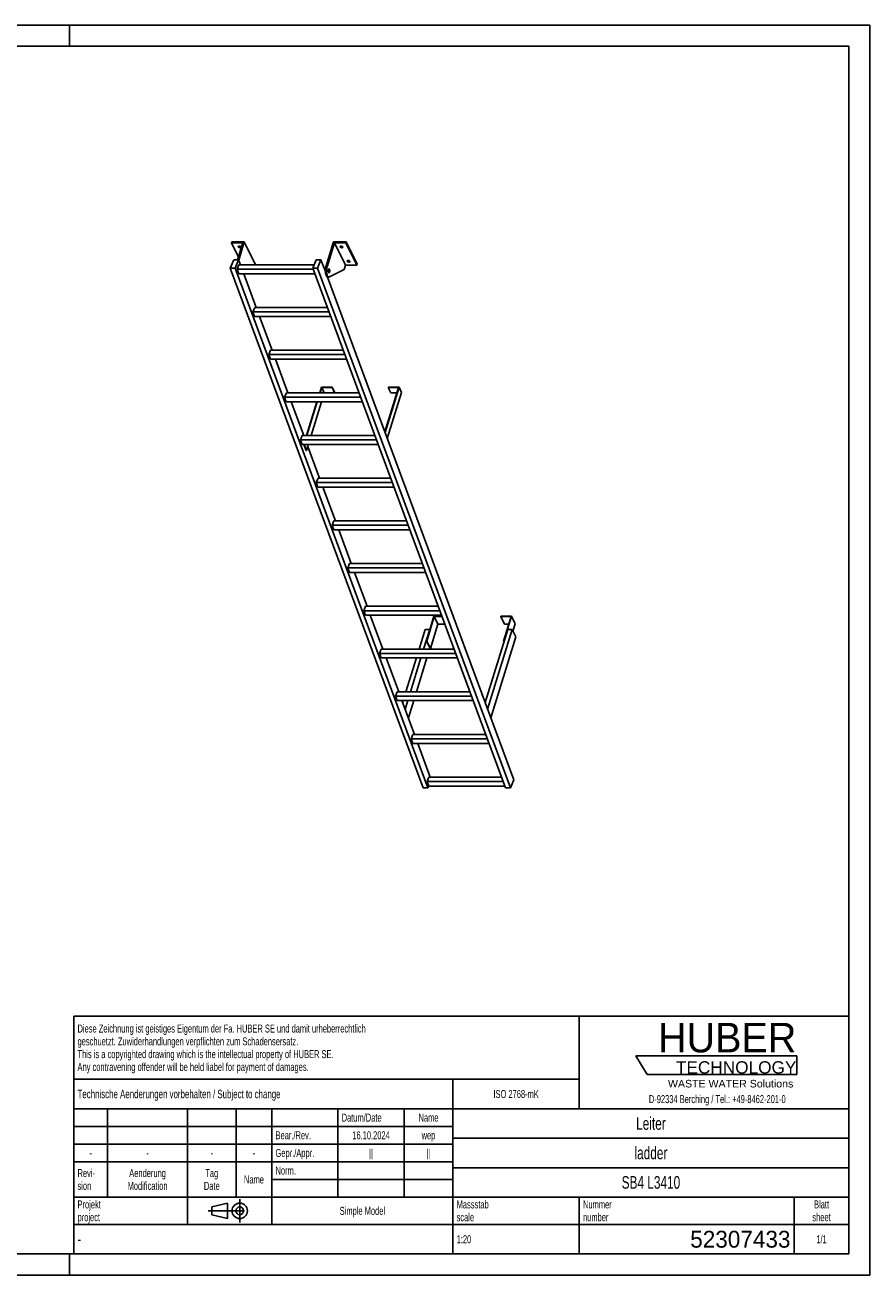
# Model space of a CAD drawing. Header units: millimetres. Extents: x 0 to 8400, y 0 to 5940.
# Tile 2 of 2: x 4388 to 8400, y 0 to 5940. Entities that reach past the tile are written whole.
import ezdxf

# ---------------------------------------------------------------- set-up
doc = ezdxf.new("R2010")
doc.units = ezdxf.units.MM
doc.header["$LTSCALE"] = 462
doc.linetypes.add('CENTER', pattern=[0.6, 0.375, -0.075, 0.075, -0.075])
doc.layers.get('0').update_dxf_attribs({"linetype": 'CONTINUOUS'})
for name, color, linetype in [('005_AXIS', 7, 'CONTINUOUS'), ('HUBER_Logo_BL1', 7, 'CONTINUOUS'), ('HUBER_Logo_BL2', 7, 'CONTINUOUS')]:
    doc.layers.add(name, color=color, linetype=linetype)
doc.styles.get("Standard").update_dxf_attribs({"font": 'txt', "width": 0.7})
doc.styles.add('TEXTSTYLE_2', font='txt')
doc.styles.add('TEXTSTYLE_3', font='arial.ttf')
doc.styles.add('TEXTSTYLE_5', font='txt', dxfattribs={"width": 0.8})
doc.styles.add('TEXTSTYLE_6', font='txt')

# ---------------------------------------------------------------- blocks, each defined once
blk = doc.blocks.new('HUBER_LOGO_BL1', base_point=(7675, 1007.5))
at = {"layer": 'HUBER_Logo_BL1', "color": 2, "linetype": 'Continuous', "attachment_point": 3, "line_spacing_factor": 0.78}
for s, insert, char_height, width, style in [('HUBER\\P\\fArial;\\H58.5;TECHNOLOGY ', (8050.7, 1198.2), 140.4, 775.343, 'TEXTSTYLE_2'), ('WASTE WATER Solutions', (8036, 927.2), 36, 594.067, 'TEXTSTYLE_3')]:
    blk.add_mtext(s, dxfattribs=dict(at, insert=insert, char_height=char_height, width=width, style=style))
at = {"layer": 'HUBER_Logo_BL1', "color": 2, "linetype": 'Continuous', "insert": (7675, 854.8), "char_height": 38, "width": 1621.786, "attachment_point": 2, "line_spacing_factor": 0.96}
blk.add_mtext('D-92334 Berching / Tel.: +49-8462-201-0', dxfattribs=at)
blk = doc.blocks.new('PROJEKTIONSMETHODE_1_BL3', base_point=(5360, 305))
at = {"color": 2, "linetype": 'CENTER'}
for p, q in [((5407.7, 360), (5407.7, 250)), ((5257.3, 305), (5462.7, 305))]:
    blk.add_line(p, q, dxfattribs=at)
at = {"color": 2, "linetype": 'Continuous'}
for p, q in [((5275.7, 323.3), (5349, 341.7)), ((5275.7, 286.7), (5275.7, 323.3)), ((5349, 268.3), (5349, 341.7)), ((5275.7, 286.7), (5349, 268.3))]:
    blk.add_line(p, q, dxfattribs=at)
for radius in [36.7, 18.3]:
    blk.add_circle((5407.7, 305), radius, dxfattribs=at)
blk = doc.blocks.new('*T13')
at = {"color": 3, "linetype": 'Continuous'}
for p, q in [((0, 0), (3680, 0)), ((0, 0), (0, -1130)), ((2400, 0), (2400, -440)), ((3680, 0), (3680, -1130)), ((0, -300), (2400, -300)), ((1800, -300), (1800, -1130)), ((0, -440), (3680, -440)), ((160, -440), (160, -860)), ((540, -440), (540, -990)), ((770, -440), (770, -860)), ((940, -440), (940, -990)), ((1254, -440), (1254, -860)), ((1568, -440), (1568, -860)), ((0, -524), (1800, -524)), ((1800, -580), (3680, -580)), ((0, -608), (1800, -608)), ((0, -692), (1800, -692)), ((1800, -720), (3680, -720)), ((940, -776), (1800, -776)), ((0, -860), (3680, -860)), ((2400, -860), (2400, -1130)), ((3420, -860), (3420, -1130)), ((0, -990), (3680, -990)), ((0, -1130), (3680, -1130))]:
    blk.add_line(p, q, dxfattribs=at)
at = {"color": 2, "linetype": 'Continuous', "line_spacing_factor": 0.96}
for s, insert, char_height, width, attachment_point in [('Diese Zeichnung ist geistiges Eigentum der Fa. HUBER SE und damit urheberrechtlich \\Pgeschuetzt. Zuwiderhandlungen verpflichten zum Schadensersatz.\\PThis is a copyrighted drawing which is the intellectual property of HUBER SE.\\PAny contravening offender will be held liabel for payment of damages.', (17.5, -39.8), 38, 4429.714, 1), ('Technische Aenderungen vorbehalten / Subject to change', (17.5, -350), 40, 3049.524, 1), ('ISO 2768-mK', (2100, -351), 38, 665.905, 2), ('Datum/Date', (1271.5, -463), 38, 584.476, 1), ('Name', (1684, -463), 38, 253.333, 2), ('Leiter', (2740, -480), 60, 480, 2), ('Bear./Rev.', (957.5, -547), 38, 544.667, 1), ('16.10.2024', (1411, -547), 38, 546.476, 2), ('wep', (1684, -547), 38, 199.048, 2), ('-', (80, -631), 38, 68.762, 2), ('-', (350, -631), 38, 68.762, 2), ('-', (655, -631), 38, 68.762, 2), ('-', (855, -631), 38, 68.762, 2), ('Gepr./Appr.', (957.5, -631), 38, 598.952, 1), ('||', (1411, -631), 38, 101.333, 2), ('||', (1684, -631), 38, 101.333, 2), ('ladder', (2740, -620), 60, 502.857, 2), ('Revi-\\Psion', (17.5, -726.6), 38, 276.857, 1), ('Aenderung\\PModification', (350, -726.6), 38, 606.19, 2), ('Tag\\PDate', (655, -726.6), 38, 235.238, 2), ('Name', (855, -757), 38, 253.333, 2), ('Norm. ', (957.5, -715), 38, 351.048, 1), ('SB4 L3410', (2740, -760), 60, 820, 2), ('Projekt\\Pproject', (17.5, -875.6), 38, 367.333, 1), ('Massstab\\Pscale', (1817.5, -875.6), 38, 448.762, 1), ('Nummer\\Pnumber', (2417.5, -875.6), 38, 372.762, 1), ('Blatt\\Psheet', (3550, -875.6), 38, 275.048, 2), ('Simple Model', (1370, -906), 38, 656.857, 2), ('1:20', (1817.5, -1041), 38, 204.476, 1), ('1/1', (3550, -1041), 38, 159.238, 2)]:
    blk.add_mtext(s, dxfattribs=dict(at, insert=insert, char_height=char_height, width=width, attachment_point=attachment_point))
for s, insert, char_height, width, attachment_point, style in [('-', (17.5, -1035), 50, 36.667, 1, 'TEXTSTYLE_5'), ('52307433', (3402.5, -1020), 80, 1186.667, 3, 'TEXTSTYLE_6')]:
    blk.add_mtext(s, dxfattribs=dict(at, insert=insert, char_height=char_height, width=width, attachment_point=attachment_point, style=style))
blk = doc.blocks.new('HUBER_LOGO_BL2', base_point=(7670.4, 997))
at = {"layer": 'HUBER_Logo_BL2', "color": 5, "linetype": 'Continuous'}
for p, q in [((8052.9, 1042), (7287.9, 1042)), ((7287.9, 1042), (7341.9, 952)), ((8052.9, 1042), (8052.9, 952)), ((7341.9, 952), (8052.9, 952))]:
    blk.add_line(p, q, dxfattribs=at)

msp = doc.modelspace()

# ---------------------------------------------------------------- linework, layer by layer
at = {"color": 3, "linetype": 'Continuous'}
for p, q in [((8400, 5940), (0, 5940)), ((4600, 5940), (4600, 5840)), ((8400, 5940), (8400, 0)), ((4600, 0), (4600, 100)), ((8400, 0), (0, 0))]:
    msp.add_line(p, q, dxfattribs=at)
at = {"color": 5, "linetype": 'Continuous'}
for p, q in [((8300, 5840), (100, 5840)), ((8300, 100), (8300, 5840)), ((100, 100), (8300, 100))]:
    msp.add_line(p, q, dxfattribs=at)
at = {"color": 7, "linetype": 'Continuous'}
for p, q in [((5422.484, 4904.254), (5368.141, 4904.254)), ((5422.484, 4904.254), (5397.8, 4824.38)), ((5402.71, 4822.383), (5429.462, 4908.954)), ((5816.598, 4790.672), (5853.15, 4908.954)), ((5857.224, 4904.254), (5822.125, 4790.672)), ((5909.081, 4798.581), (5857.224, 4904.254)), ((5911.567, 4904.254), (5857.224, 4904.254)), ((5362.86, 4785.096), (5378.944, 4824.38)), ((5378.944, 4824.38), (5401.97, 4824.38)), ((5401.97, 4824.38), (5385.887, 4785.096)), ((5754.311, 4785.096), (5770.395, 4824.38)), ((5770.395, 4824.38), (5793.421, 4824.38)), ((5793.421, 4824.38), (5777.338, 4785.096)), ((5814.158, 4768.395), (5793.421, 4824.38)), ((6278.05, 2314.283), (5362.86, 4785.096)), ((5385.887, 4785.096), (5362.86, 4785.096)), ((6301.077, 2314.283), (5385.887, 4785.096)), ((5395.064, 4779.908), (5403.529, 4800.584)), ((5403.115, 4758.171), (5395.064, 4779.908)), ((5756.233, 4779.908), (5395.064, 4779.908)), ((5403.115, 4758.171), (5764.284, 4758.171)), ((5760.653, 4800.584), (5403.529, 4800.584)), ((5434.397, 4758.171), (5427.766, 4754.736)), ((5481.319, 4803.281), (5480.486, 4800.584)), ((6669.501, 2314.283), (5754.311, 4785.096)), ((5777.338, 4785.096), (5754.311, 4785.096)), ((6692.528, 2314.283), (5777.338, 4785.096)), ((5902.88, 4778.515), (5833.586, 4742.616)), ((5909.081, 4798.581), (5902.88, 4778.515)), ((5909.081, 4798.581), (5963.424, 4798.581)), ((6708.611, 2353.567), (5823.762, 4742.466)), ((5825.75, 4742.024), (5831.276, 4742.024)), ((5470.211, 4577.026), (5478.676, 4597.702)), ((5478.263, 4555.289), (5470.211, 4577.026)), ((5831.38, 4577.026), (5470.211, 4577.026)), ((5823.722, 4597.702), (5478.676, 4597.702)), ((5478.263, 4555.289), (5839.432, 4555.289)), ((5545.359, 4374.144), (5553.824, 4394.82)), ((5553.411, 4352.407), (5545.359, 4374.144)), ((5906.528, 4374.144), (5545.359, 4374.144)), ((5553.411, 4352.407), (5914.579, 4352.407)), ((5898.87, 4394.82), (5553.824, 4394.82)), ((5796.989, 4217.522), (5789.083, 4191.938)), ((5795.631, 4219.088), (5846.29, 4219.088)), ((5809.191, 4192.657), (5796.989, 4217.522)), ((5796.989, 4217.522), (5845.805, 4217.522)), ((5846.29, 4219.088), (5845.805, 4217.522)), ((5845.805, 4217.522), (5858.007, 4192.657)), ((5846.29, 4219.088), (5858.491, 4194.224)), ((6161.729, 4217.522), (6096.448, 4006.272)), ((6113.397, 4219.088), (6112.913, 4217.522)), ((6125.115, 4192.657), (6112.913, 4217.522)), ((6112.913, 4217.522), (6161.729, 4217.522)), ((6113.397, 4219.088), (6164.056, 4219.088)), ((5628.971, 4191.938), (5620.507, 4171.262)), ((5628.558, 4149.525), (5620.507, 4171.262)), ((5981.676, 4171.262), (5620.507, 4171.262)), ((5974.017, 4191.938), (5628.971, 4191.938)), ((5808.969, 4191.938), (5809.191, 4192.657)), ((5858.007, 4192.657), (5809.191, 4192.657)), ((5858.491, 4194.224), (5858.007, 4192.657)), ((6154.046, 4192.657), (6125.115, 4192.657)), ((5628.558, 4149.525), (5989.727, 4149.525)), ((5775.977, 4149.525), (5726.388, 3989.056)), ((5746.273, 3989.056), (5795.862, 4149.525)), ((5704.119, 3989.056), (5695.654, 3968.38)), ((6049.165, 3989.056), (5704.119, 3989.056)), ((5703.706, 3946.643), (5695.654, 3968.38)), ((6056.823, 3968.38), (5695.654, 3968.38)), ((5703.706, 3946.643), (6064.875, 3946.643)), ((5724.271, 3917.858), (5733.167, 3946.643)), ((5779.267, 3786.174), (5770.802, 3765.498)), ((5778.853, 3743.761), (5770.802, 3765.498)), ((6131.971, 3765.498), (5770.802, 3765.498)), ((5778.853, 3743.761), (6140.022, 3743.761)), ((6124.312, 3786.174), (5779.267, 3786.174)), ((5854.414, 3583.292), (5845.949, 3562.616)), ((6199.46, 3583.292), (5854.414, 3583.292)), ((5854.001, 3540.879), (5845.949, 3562.616)), ((6207.118, 3562.616), (5845.949, 3562.616)), ((5854.001, 3540.879), (6215.17, 3540.879)), ((5929.562, 3380.41), (5921.097, 3359.734)), ((6282.266, 3359.734), (5921.097, 3359.734)), ((5929.148, 3337.997), (5921.097, 3359.734)), ((5929.148, 3337.997), (6290.317, 3337.997)), ((6274.607, 3380.41), (5929.562, 3380.41)), ((6004.709, 3177.528), (5996.244, 3156.852)), ((6357.413, 3156.852), (5996.244, 3156.852)), ((6004.296, 3135.115), (5996.244, 3156.852)), ((6349.755, 3177.528), (6004.709, 3177.528)), ((6004.296, 3135.115), (6365.465, 3135.115)), ((6329.95, 3130.261), (6293.64, 3012.762)), ((6295.482, 3012.762), (6331.308, 3128.694)), ((6312.87, 2977.33), (6348.695, 3093.263)), ((6367.263, 3130.261), (6329.95, 3130.261)), ((6331.308, 3128.694), (6367.843, 3128.694)), ((6331.308, 3128.694), (6348.695, 3093.263)), ((6348.695, 3093.263), (6380.967, 3093.263)), ((6647.716, 3130.261), (6647.232, 3128.694)), ((6647.232, 3128.694), (6696.048, 3128.694)), ((6647.232, 3128.694), (6664.619, 3093.263)), ((6698.374, 3130.261), (6647.716, 3130.261)), ((6696.048, 3128.694), (6660.222, 3012.762)), ((6662.064, 3012.762), (6698.374, 3130.261)), ((6664.619, 3093.263), (6685.099, 3093.263)), ((6698.374, 3130.261), (6715.762, 3094.829)), ((6704.938, 3059.803), (6715.762, 3094.829)), ((6679.93, 3067.595), (6572.683, 2720.543)), ((6701.115, 3067.595), (6584.232, 2689.363)), ((6599.68, 2647.656), (6718.502, 3032.163)), ((6701.115, 3067.595), (6679.93, 3067.595)), ((6718.502, 3032.163), (6701.115, 3067.595)), ((6079.857, 2974.646), (6071.392, 2953.97)), ((6424.902, 2974.646), (6079.857, 2974.646)), ((6293.64, 3012.762), (6295.482, 3012.762)), ((6293.64, 3012.762), (6311.027, 2977.33)), ((6295.482, 3012.762), (6312.87, 2977.33)), ((6311.027, 2977.33), (6312.87, 2977.33)), ((6660.222, 3012.762), (6662.064, 3012.762)), ((6660.222, 3012.762), (6661.918, 3009.307)), ((6662.064, 3012.762), (6662.63, 3011.61)), ((6432.561, 2953.97), (6071.392, 2953.97)), ((6079.443, 2932.233), (6071.392, 2953.97)), ((6079.443, 2932.233), (6440.612, 2932.233)), ((6155.004, 2771.764), (6146.539, 2751.088)), ((6507.708, 2751.088), (6146.539, 2751.088)), ((6154.591, 2729.351), (6146.539, 2751.088)), ((6500.05, 2771.764), (6155.004, 2771.764)), ((6154.591, 2729.351), (6515.76, 2729.351)), ((6230.152, 2568.882), (6221.687, 2548.206)), ((6575.198, 2568.882), (6230.152, 2568.882)), ((6582.856, 2548.206), (6221.687, 2548.206)), ((6229.738, 2526.469), (6221.687, 2548.206)), ((6229.738, 2526.469), (6590.907, 2526.469)), ((6305.299, 2366), (6296.834, 2345.324)), ((6658.003, 2345.324), (6296.834, 2345.324)), ((6304.886, 2323.587), (6296.834, 2345.324)), ((6304.886, 2323.587), (6301.077, 2314.283)), ((6304.886, 2323.587), (6666.055, 2323.587)), ((6650.345, 2366), (6305.299, 2366)), ((6708.611, 2353.567), (6692.528, 2314.283)), ((6301.077, 2314.283), (6278.05, 2314.283)), ((6692.528, 2314.283), (6669.501, 2314.283))]:
    msp.add_line(p, q, dxfattribs=at)
at = {"color": 9, "linetype": 'Continuous'}
msp.add_line((5816.598, 4790.672), (5822.125, 4790.672), dxfattribs=at)
at = {"color": 7, "linetype": 'Continuous'}
for points, knots in [([(5816.598, 4790.672), (5815.869, 4788.311), (5814.754, 4783.222), (5813.987, 4775.263), (5814.079, 4767.055), (5815.023, 4759.227), (5816.51, 4753.255), (5818.123, 4749.171), (5819.426, 4746.683), (5820.854, 4744.677), (5822.392, 4743.186), (5824.029, 4742.246), (5825.197, 4742.024), (5825.75, 4742.024)], [0, 0, 0, 0, 0.13939916, 0.29280569, 0.45031518, 0.60153991, 0.73684016, 0.79611184, 0.84888332, 0.89492094, 0.93453063, 0.96882596, 1, 1, 1, 1]), ([(5822.125, 4790.672), (5821.395, 4788.311), (5820.28, 4783.222), (5819.514, 4775.263), (5819.605, 4767.055), (5820.549, 4759.227), (5822.036, 4753.255), (5823.649, 4749.171), (5824.952, 4746.683), (5826.381, 4744.677), (5827.919, 4743.186), (5829.555, 4742.246), (5830.723, 4742.024), (5831.276, 4742.024)], [0, 0, 0, 0, 0.13939916, 0.29280569, 0.45031518, 0.60153991, 0.73684016, 0.79611184, 0.84888332, 0.89492094, 0.93453063, 0.96882596, 1, 1, 1, 1]), ([(5831.276, 4742.024), (5831.47, 4742.024), (5832.27, 4742.074), (5833.049, 4742.338), (5833.586, 4742.616)], [0, 0, 0, 0, 0.24280271, 1, 1, 1, 1])]:
    msp.add_open_spline(points, degree=3, knots=knots, dxfattribs=at)
at = {"layer": '005_AXIS', "color": 7, "linetype": 'Continuous'}
for p, q in [((5369.593, 4908.954), (5368.141, 4904.254)), ((5368.141, 4904.254), (5401.486, 4836.305)), ((5429.462, 4908.954), (5369.593, 4908.954)), ((5481.319, 4803.281), (5429.462, 4908.954)), ((5913.019, 4908.954), (5853.15, 4908.954)), ((5913.019, 4908.954), (5911.567, 4904.254)), ((5963.424, 4798.581), (5911.567, 4904.254)), ((5964.876, 4803.281), (5913.019, 4908.954)), ((5410.784, 4800.584), (5401.97, 4824.38)), ((5485.932, 4597.702), (5426.494, 4758.171)), ((5814.443, 4779.524), (5810.036, 4779.524)), ((5831.276, 4779.524), (5829.172, 4779.524)), ((5831.276, 4764.524), (5829.173, 4764.524)), ((5964.876, 4803.281), (5963.424, 4798.581)), ((5561.079, 4394.82), (5501.642, 4555.289)), ((5636.227, 4191.938), (5576.789, 4352.407)), ((5795.631, 4219.088), (5787.241, 4191.938)), ((6164.056, 4219.088), (6097.453, 4003.561)), ((6176.257, 4194.224), (6164.056, 4219.088)), ((6108.294, 3974.293), (6176.257, 4194.224)), ((5711.374, 3989.056), (5651.937, 4149.525)), ((5774.135, 4149.525), (5724.546, 3989.056)), ((5711.767, 3946.643), (5722.429, 3917.858)), ((5713.609, 3946.643), (5724.271, 3917.858)), ((5786.522, 3786.174), (5730.4, 3937.69)), ((5722.429, 3917.858), (5724.271, 3917.858)), ((5861.67, 3583.292), (5802.232, 3743.761)), ((5936.817, 3380.41), (5877.379, 3540.879)), ((6011.965, 3177.528), (5952.527, 3337.997)), ((6087.112, 2974.646), (6027.675, 3135.115)), ((6288.479, 3067.595), (6259.756, 2974.646)), ((6309.664, 3067.595), (6280.94, 2974.646)), ((6288.479, 3067.595), (6309.664, 3067.595)), ((6310.229, 3066.443), (6309.664, 3067.595)), ((6309.277, 2974.646), (6310.462, 2978.482)), ((6162.26, 2771.764), (6102.822, 2932.233)), ((6246.649, 2932.233), (6197.061, 2771.764)), ((6267.834, 2932.233), (6218.245, 2771.764)), ((6246.582, 2771.764), (6296.17, 2932.233)), ((6237.407, 2568.882), (6177.97, 2729.351)), ((6183.954, 2729.351), (6181.232, 2720.543)), ((6205.138, 2729.351), (6192.781, 2689.363)), ((6208.229, 2647.656), (6233.475, 2729.351)), ((6312.555, 2366), (6253.117, 2526.469))]:
    msp.add_line(p, q, dxfattribs=at)
for points, knots in [([(5401.24, 4885.606), (5401.088, 4885.916), (5400.875, 4886.551), (5400.925, 4887.228), (5401.016, 4887.525)], [0, 0, 0, 0, 0.5259898, 1, 1, 1, 1]), ([(5401.016, 4887.525), (5401.14, 4887.926), (5401.697, 4888.718), (5403.074, 4889.418), (5404.83, 4889.71), (5406.82, 4889.583), (5408.848, 4889.056), (5410.714, 4888.179), (5412.23, 4887.044), (5412.974, 4886.094), (5413.214, 4885.606)], [0, 0, 0, 0, 0.08792798, 0.19150842, 0.31584215, 0.45699794, 0.60613596, 0.75253438, 0.88609216, 1, 1, 1, 1]), ([(5413.437, 4883.687), (5413.313, 4883.286), (5412.756, 4882.494), (5411.38, 4881.794), (5409.623, 4881.503), (5407.634, 4881.629), (5405.605, 4882.156), (5403.739, 4883.033), (5402.224, 4884.168), (5401.479, 4885.118), (5401.24, 4885.606)], [0, 0, 0, 0, 0.08792798, 0.19150842, 0.31584215, 0.45699794, 0.60613596, 0.75253438, 0.88609216, 1, 1, 1, 1]), ([(5412.608, 4886.514), (5411.842, 4886.298), (5410.118, 4886.171), (5407.548, 4886.652), (5405.156, 4887.705), (5403.804, 4888.783), (5403.294, 4889.394)], [0, 0, 0, 0, 0.23501097, 0.50003303, 0.76503684, 1, 1, 1, 1]), ([(5413.214, 4885.606), (5413.366, 4885.296), (5413.578, 4884.661), (5413.529, 4883.984), (5413.437, 4883.687)], [0, 0, 0, 0, 0.5259898, 1, 1, 1, 1]), ([(5884.797, 4885.606), (5884.645, 4885.916), (5884.432, 4886.551), (5884.482, 4887.228), (5884.573, 4887.525)], [0, 0, 0, 0, 0.5259898, 1, 1, 1, 1]), ([(5884.573, 4887.525), (5884.697, 4887.926), (5885.254, 4888.718), (5886.631, 4889.418), (5888.387, 4889.71), (5890.377, 4889.583), (5892.405, 4889.056), (5894.271, 4888.179), (5895.787, 4887.044), (5896.531, 4886.094), (5896.771, 4885.606)], [0, 0, 0, 0, 0.08792798, 0.19150842, 0.31584215, 0.45699794, 0.60613596, 0.75253438, 0.88609216, 1, 1, 1, 1]), ([(5896.994, 4883.687), (5896.87, 4883.286), (5896.313, 4882.494), (5894.937, 4881.794), (5893.18, 4881.503), (5891.191, 4881.629), (5889.162, 4882.156), (5887.296, 4883.033), (5885.781, 4884.168), (5885.036, 4885.118), (5884.797, 4885.606)], [0, 0, 0, 0, 0.08792798, 0.19150842, 0.31584215, 0.45699794, 0.60613596, 0.75253438, 0.88609216, 1, 1, 1, 1]), ([(5896.165, 4886.514), (5895.399, 4886.298), (5893.675, 4886.171), (5891.105, 4886.652), (5888.713, 4887.705), (5887.361, 4888.783), (5886.851, 4889.394)], [0, 0, 0, 0, 0.23501097, 0.50003303, 0.76503684, 1, 1, 1, 1]), ([(5896.771, 4885.606), (5896.923, 4885.296), (5897.135, 4884.661), (5897.086, 4883.984), (5896.994, 4883.687)], [0, 0, 0, 0, 0.5259898, 1, 1, 1, 1]), ([(5918.351, 4817.229), (5918.199, 4817.539), (5917.986, 4818.174), (5918.036, 4818.851), (5918.128, 4819.148)], [0, 0, 0, 0, 0.5259898, 1, 1, 1, 1]), ([(5918.128, 4819.148), (5918.252, 4819.549), (5918.809, 4820.341), (5920.185, 4821.041), (5921.942, 4821.333), (5923.931, 4821.206), (5925.96, 4820.679), (5927.826, 4819.802), (5929.341, 4818.667), (5930.086, 4817.717), (5930.325, 4817.229)], [0, 0, 0, 0, 0.08792798, 0.19150842, 0.31584215, 0.45699794, 0.60613596, 0.75253438, 0.88609216, 1, 1, 1, 1]), ([(5930.549, 4815.31), (5930.425, 4814.909), (5929.868, 4814.117), (5928.491, 4813.417), (5926.735, 4813.125), (5924.745, 4813.252), (5922.717, 4813.779), (5920.851, 4814.656), (5919.335, 4815.791), (5918.591, 4816.741), (5918.351, 4817.229)], [0, 0, 0, 0, 0.08792798, 0.19150842, 0.31584215, 0.45699794, 0.60613596, 0.75253438, 0.88609216, 1, 1, 1, 1]), ([(5929.72, 4818.137), (5928.954, 4817.921), (5927.229, 4817.794), (5924.66, 4818.275), (5922.267, 4819.328), (5920.916, 4820.406), (5920.406, 4821.017)], [0, 0, 0, 0, 0.23501097, 0.50003303, 0.76503684, 1, 1, 1, 1]), ([(5930.325, 4817.229), (5930.477, 4816.919), (5930.69, 4816.284), (5930.64, 4815.607), (5930.549, 4815.31)], [0, 0, 0, 0, 0.5259898, 1, 1, 1, 1]), ([(5831.276, 4781.274), (5831.088, 4781.274), (5830.686, 4781.188), (5830.133, 4780.834), (5829.619, 4780.279), (5828.949, 4779.215), (5828.295, 4777.457), (5827.807, 4774.996), (5827.62, 4772.263), (5827.753, 4769.509), (5828.191, 4766.985), (5828.711, 4765.443), (5829.037, 4764.778)], [0, 0, 0, 0, 0.03139335, 0.06653603, 0.10789217, 0.15653915, 0.27536244, 0.41788485, 0.57383793, 0.73088447, 0.87653105, 1, 1, 1, 1]), ([(5831.276, 4779.524), (5831.123, 4779.524), (5830.797, 4779.455), (5830.349, 4779.167), (5829.933, 4778.717), (5829.389, 4777.855), (5828.859, 4776.429), (5828.463, 4774.434), (5828.312, 4772.218), (5828.419, 4769.984), (5828.775, 4767.938), (5829.196, 4766.688), (5829.46, 4766.149)], [0, 0, 0, 0, 0.03139335, 0.066536, 0.10789211, 0.15653911, 0.27536242, 0.41788483, 0.57383791, 0.73088448, 0.87653101, 1, 1, 1, 1]), ([(5829.037, 4764.778), (5829.183, 4764.48), (5829.486, 4763.947), (5830.033, 4763.296), (5830.629, 4762.877), (5831.071, 4762.774), (5831.276, 4762.774)], [0, 0, 0, 0, 0.31594771, 0.58208422, 0.80455749, 1, 1, 1, 1]), ([(5829.46, 4766.149), (5829.579, 4765.907), (5829.825, 4765.475), (5830.268, 4764.947), (5830.752, 4764.607), (5831.11, 4764.524), (5831.276, 4764.524)], [0, 0, 0, 0, 0.31594818, 0.58208432, 0.80455751, 1, 1, 1, 1]), ([(5833.515, 4779.269), (5833.369, 4779.567), (5833.066, 4780.1), (5832.519, 4780.751), (5831.923, 4781.171), (5831.481, 4781.274), (5831.276, 4781.274)], [0, 0, 0, 0, 0.31594771, 0.58208422, 0.80455749, 1, 1, 1, 1]), ([(5833.091, 4777.899), (5832.973, 4778.14), (5832.727, 4778.572), (5832.284, 4779.1), (5831.8, 4779.44), (5831.442, 4779.524), (5831.276, 4779.524)], [0, 0, 0, 0, 0.31594818, 0.58208432, 0.80455751, 1, 1, 1, 1]), ([(5831.276, 4762.774), (5831.464, 4762.774), (5831.866, 4762.859), (5832.419, 4763.213), (5832.932, 4763.769), (5833.603, 4764.832), (5834.257, 4766.59), (5834.745, 4769.051), (5834.932, 4771.784), (5834.799, 4774.539), (5834.361, 4777.063), (5833.841, 4778.605), (5833.515, 4779.269)], [0, 0, 0, 0, 0.03139335, 0.06653603, 0.10789217, 0.15653915, 0.27536244, 0.41788485, 0.57383793, 0.73088447, 0.87653105, 1, 1, 1, 1]), ([(5831.276, 4764.524), (5831.429, 4764.524), (5831.755, 4764.593), (5832.203, 4764.88), (5832.619, 4765.33), (5833.163, 4766.193), (5833.693, 4767.618), (5834.088, 4769.614), (5834.24, 4771.83), (5834.133, 4774.063), (5833.777, 4776.109), (5833.356, 4777.36), (5833.091, 4777.899)], [0, 0, 0, 0, 0.03139335, 0.066536, 0.10789211, 0.15653911, 0.27536242, 0.41788483, 0.57383791, 0.73088448, 0.87653101, 1, 1, 1, 1])]:
    msp.add_open_spline(points, degree=3, knots=knots, dxfattribs=at)

# ---------------------------------------------------------------- block references
msp.add_blockref('*T13', (4620, 1230))
at = {"color": 2, "linetype": 'Continuous'}
msp.add_blockref('PROJEKTIONSMETHODE_1_BL3', (5360, 305), dxfattribs=at)
at = {"layer": 'HUBER_Logo_BL1'}
msp.add_blockref('HUBER_LOGO_BL1', (7674.994, 1007.484), dxfattribs=at)
at = {"layer": 'HUBER_Logo_BL2'}
msp.add_blockref('HUBER_LOGO_BL2', (7670.375, 996.993), dxfattribs=at)

doc.saveas('drawing.dxf')
